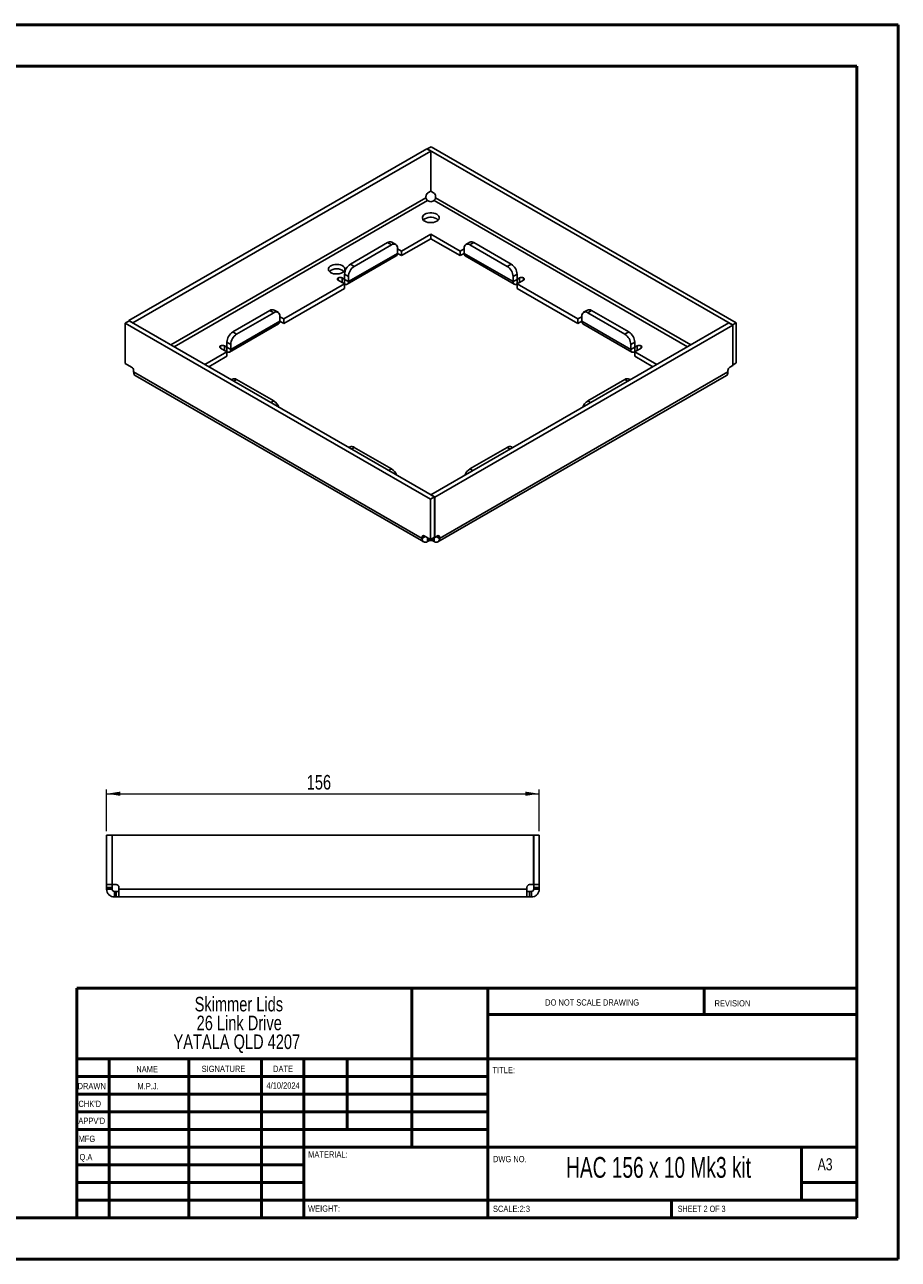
# Paper-space layout 'Sheet2' of a CAD drawing. Header units: millimetres. Extents: x 0 to 420, y 0 to 297.
# Tile 2 of 2: x 210 to 420, y 0 to 297. Entities that reach past the tile are written whole.
import ezdxf

# ---------------------------------------------------------------- set-up
doc = ezdxf.new("R2010")
doc.units = ezdxf.units.MM
doc.styles.add('SLDTEXTSTYLE0', font='TXT', dxfattribs={"width": 0.6875})
doc.styles.add('SLDTEXTSTYLE1', font='TXT', dxfattribs={"width": 0.75})
doc.dimstyles.new('SLDDIMSTYLE0', dxfattribs={"dimtxt": 3.5, "dimasz": 3.302, "dimexe": 0, "dimexo": 0.0625, "dimgap": 0.875, "dimtad": 1, "dimdec": 0, "dimlfac": 1.5, "dimrnd": 1e-09, "dimzin": 12, "dimdsep": 46, "dimtxsty": 'SLDTEXTSTYLE1', "dimsah": 1, "dimcen": 0.09, "dimadec": 0, "dimazin": 3, "dimtfac": 1, "dimtdec": 0, "dimtofl": 0, "dimtmove": 0, "dimatfit": 3, "dimfxl": 0, "dimfrac": 2, "dimtolj": 1, "dimtzin": 12, "dimarcsym": 0})

# ---------------------------------------------------------------- blocks, each defined once
blk = doc.blocks.new('SW_NOTE_0_1')
at = {"color": 0, "linetype": 'Continuous', "lineweight": 0, "char_height": 3.5, "attachment_point": 2, "style": 'SLDTEXTSTYLE1'}
for s, insert in [('Skimmer Lids', (13.89, 4.51)), ('26 Link Drive', (13.98, -0.01)), ('YATALA QLD 4207', (13.4, -4.54))]:
    blk.add_mtext(s, dxfattribs=dict(at, insert=insert))
blk = doc.blocks.new('_D_2')
at = {"color": 7, "linetype": 'Continuous', "lineweight": 0}
for p, q in [((230.06, 103.21), (230.06, 113.21)), ((334.06, 103.21), (334.06, 113.21)), ((230.06, 112.21), (334.06, 112.21))]:
    blk.add_line(p, q, dxfattribs=at)
at = {"color": 7, "linetype": 'Continuous', "lineweight": 18}
for points in [[(230.06, 112.21), (233.36, 111.71), (233.36, 112.72)], [(334.06, 112.21), (330.76, 112.72), (330.76, 111.71)]]:
    blk.add_solid(points, dxfattribs=at)
at = {"color": 7, "linetype": 'Continuous', "lineweight": 18, "insert": (278.18, 116.73), "char_height": 3.5, "attachment_point": 1, "style": 'SLDTEXTSTYLE1'}
blk.add_mtext('156', dxfattribs=at)

psp = doc.layouts.new('Sheet2')

# ---------------------------------------------------------------- linework, layer by layer
at = {"color": 7, "linetype": 'Continuous', "lineweight": 50}
for p, q in [((0.38, 297.21), (420.38, 297.21)), ((420.38, 0.21), (420.38, 297.21)), ((10.38, 287.21), (410.38, 287.21)), ((410.38, 287.21), (410.38, 10.21)), ((222.88, 65.46), (410.08, 65.46)), ((222.88, 65.46), (222.88, 10.21)), ((303.48, 65.46), (303.48, 27.21)), ((321.68, 65.46), (321.68, 10.21)), ((373.68, 59.09), (373.68, 65.46)), ((410.08, 59.09), (321.68, 59.09)), ((410.08, 48.46), (222.88, 48.46)), ((230.68, 48.46), (230.68, 10.21)), ((249.87, 48.46), (249.87, 10.21)), ((267.28, 48.46), (267.28, 10.21)), ((277.48, 10.21), (277.48, 48.46)), ((287.88, 31.46), (287.88, 48.46)), ((321.68, 44.21), (222.88, 44.21)), ((321.68, 39.96), (222.88, 39.96)), ((321.68, 35.71), (222.88, 35.71)), ((321.68, 31.46), (222.88, 31.46)), ((277.48, 27.21), (222.88, 27.21)), ((277.48, 27.21), (410.08, 27.21)), ((397.08, 14.46), (397.08, 27.21)), ((277.48, 22.96), (222.88, 22.96)), ((277.48, 18.71), (222.88, 18.71)), ((410.08, 18.71), (397.08, 18.71)), ((222.88, 14.46), (410.38, 14.46)), ((365.88, 10.21), (365.88, 14.46)), ((10.38, 10.21), (410.38, 10.21)), ((0.38, 0.21), (420.38, 0.21))]:
    psp.add_line(p, q, dxfattribs=at)
at = {"color": 7, "linetype": 'Continuous', "lineweight": 25}
for p, q in [((307.03, 267.37), (235.42, 226.03)), ((307.97, 266.82), (307.03, 267.37)), ((308.09, 267.87), (307.15, 267.33)), ((307.15, 267.3), (307.15, 267.33)), ((380.5, 224.98), (307.15, 267.33)), ((381.44, 225.53), (308.09, 267.87)), ((307.97, 266.82), (236.37, 225.49)), ((307.97, 257.13), (307.97, 266.82)), ((306.84, 255.58), (245.51, 220.18)), ((306.84, 255.94), (306.84, 255.58)), ((307.97, 257.13), (307.31, 256.75)), ((308.68, 256.75), (307.97, 257.16)), ((309.15, 255.58), (309.15, 255.94)), ((370.48, 220.18), (309.15, 255.58)), ((246.27, 219.74), (307.22, 254.93)), ((307.22, 254.93), (307.53, 254.75)), ((308.47, 254.75), (308.77, 254.93)), ((308.77, 254.93), (369.73, 219.74)), ((308, 246.83), (300.93, 242.75)), ((315.07, 242.75), (308, 246.83)), ((308, 245.74), (308, 246.83)), ((297.63, 244.79), (288.67, 239.62)), ((298.57, 244.25), (289.61, 239.08)), ((298.57, 244.25), (297.63, 244.79)), ((299.57, 244.35), (298.63, 244.89)), ((300.93, 241.66), (308, 245.74)), ((308, 245.74), (315.07, 241.66)), ((317.37, 244.89), (316.42, 244.35)), ((318.37, 244.79), (317.42, 244.25)), ((326.38, 239.08), (317.42, 244.25)), ((327.32, 239.62), (318.37, 244.79)), ((287.92, 234.79), (299.71, 241.6)), ((288.2, 235.4), (299.98, 242.21)), ((299.98, 242.21), (299.98, 243.43)), ((300.93, 242.75), (299.98, 243.29)), ((300.93, 241.66), (299.98, 242.21)), ((300.93, 242.75), (300.93, 241.66)), ((316.01, 243.29), (315.07, 242.75)), ((315.07, 241.66), (315.07, 242.75)), ((316.01, 242.21), (315.07, 241.66)), ((316.01, 243.43), (316.01, 242.21)), ((316.01, 242.21), (327.8, 235.4)), ((316.29, 241.6), (328.07, 234.79)), ((288.67, 239.62), (289.61, 239.08)), ((326.38, 239.08), (327.32, 239.62)), ((287.25, 234.86), (272.64, 226.42)), ((285.72, 235.74), (285.72, 236.29)), ((285.72, 235.74), (287.25, 234.86)), ((287.25, 235.95), (286.67, 236.29)), ((286.67, 236.29), (286.67, 235.2)), ((288.2, 236.63), (287.25, 237.17)), ((287.25, 237.17), (287.25, 235.95)), ((288.2, 235.4), (287.25, 235.95)), ((287.25, 234.86), (287.25, 235.95)), ((287.25, 233.77), (287.25, 234.86)), ((288.2, 236.63), (288.2, 235.4)), ((328.74, 237.17), (327.8, 236.63)), ((327.8, 235.4), (327.8, 236.63)), ((327.8, 235.4), (328.74, 235.95)), ((328.74, 235.95), (328.74, 237.17)), ((329.33, 236.29), (328.74, 235.95)), ((328.74, 234.86), (328.74, 235.95)), ((328.74, 234.86), (330.27, 235.74)), ((343.35, 226.42), (328.74, 234.86)), ((328.74, 234.86), (328.74, 233.77)), ((329.33, 235.2), (329.33, 236.29)), ((330.27, 236.29), (330.27, 235.74)), ((272.64, 225.33), (287.25, 233.77)), ((328.74, 233.77), (343.35, 225.33)), ((234.55, 225.42), (235.49, 225.96)), ((236.37, 225.49), (235.42, 226.03)), ((235.42, 226.03), (235.42, 225.92)), ((235.49, 225.96), (308.85, 183.62)), ((259.91, 219.07), (271.7, 225.88)), ((269.34, 228.46), (260.38, 223.29)), ((270.28, 227.92), (261.33, 222.75)), ((270.28, 227.92), (269.34, 228.46)), ((271.28, 228.02), (270.34, 228.56)), ((271.7, 225.88), (271.7, 227.1)), ((272.64, 226.42), (271.7, 226.97)), ((272.64, 225.33), (271.7, 225.88)), ((272.64, 226.42), (272.64, 225.33)), ((344.29, 226.97), (343.35, 226.42)), ((343.35, 225.33), (343.35, 226.42)), ((344.29, 225.88), (343.35, 225.33)), ((344.29, 227.1), (344.29, 225.88)), ((344.29, 225.88), (356.08, 219.07)), ((345.65, 228.56), (344.71, 228.02)), ((346.65, 228.46), (345.71, 227.92)), ((354.67, 222.75), (345.71, 227.92)), ((355.61, 223.29), (346.65, 228.46)), ((234.55, 225.42), (307.9, 183.07)), ((234.55, 215.73), (234.55, 225.42)), ((236.37, 225.46), (236.37, 225.49)), ((259.64, 218.46), (271.42, 225.27)), ((260.38, 223.29), (261.33, 222.75)), ((308.02, 184.12), (379.63, 225.46)), ((308.96, 183.58), (380.57, 224.91)), ((344.57, 225.27), (356.36, 218.46)), ((354.67, 222.75), (355.61, 223.29)), ((379.63, 225.46), (380.57, 224.91)), ((381.44, 225.53), (380.5, 224.98)), ((380.5, 224.95), (380.5, 224.98)), ((380.57, 224.91), (380.57, 215.22)), ((381.44, 215.84), (381.44, 225.53)), ((257.44, 219.96), (257.44, 219.41)), ((258.97, 219.62), (258.38, 219.96)), ((258.38, 219.96), (258.38, 218.87)), ((259.91, 220.3), (258.97, 220.84)), ((258.97, 220.84), (258.97, 219.62)), ((259.91, 220.3), (259.91, 219.07)), ((357.02, 220.84), (356.08, 220.3)), ((356.08, 219.07), (356.08, 220.3)), ((357.02, 219.62), (357.02, 220.84)), ((357.61, 219.96), (357.02, 219.62)), ((357.61, 218.87), (357.61, 219.96)), ((358.55, 219.41), (358.55, 219.96)), ((258.97, 218.53), (253.67, 215.47)), ((254.61, 214.93), (258.97, 217.44)), ((257.44, 219.41), (258.97, 218.53)), ((259.91, 219.07), (258.97, 219.62)), ((258.97, 218.53), (258.97, 219.62)), ((258.97, 217.44), (258.97, 218.53)), ((356.08, 219.07), (357.02, 219.62)), ((357.02, 218.53), (357.02, 219.62)), ((357.02, 218.53), (358.55, 219.41)), ((362.32, 215.47), (357.02, 218.53)), ((357.02, 218.53), (357.02, 217.44)), ((357.02, 217.44), (361.38, 214.93)), ((236.08, 214.84), (234.55, 215.73)), ((236.55, 213.67), (236.55, 214.03)), ((379.44, 213.67), (379.44, 214.03)), ((379.91, 214.84), (380.57, 215.22)), ((381.44, 215.84), (380.57, 215.33)), ((236.55, 213.67), (305.9, 173.64)), ((236.94, 212.82), (306.29, 172.79)), ((260.33, 211.96), (260.04, 211.79)), ((261.33, 211.86), (260.62, 211.46)), ((261.33, 211.86), (270.28, 206.69)), ((309.71, 172.79), (379.05, 212.82)), ((379.44, 213.67), (310.09, 173.64)), ((345.71, 206.69), (354.67, 211.86)), ((355.37, 211.46), (354.67, 211.86)), ((355.96, 211.79), (355.67, 211.96)), ((269.58, 206.29), (270.28, 206.69)), ((345.71, 206.69), (346.41, 206.29)), ((288.61, 195.63), (288.32, 195.47)), ((289.61, 195.54), (288.91, 195.13)), ((289.61, 195.54), (298.57, 190.36)), ((317.42, 190.36), (326.38, 195.54)), ((327.09, 195.13), (326.38, 195.54)), ((327.67, 195.47), (327.38, 195.63)), ((297.86, 189.96), (298.57, 190.36)), ((317.42, 190.36), (318.13, 189.96)), ((307.9, 183.07), (308.85, 183.62)), ((307.9, 173.38), (307.9, 183.07)), ((308.02, 184.12), (308.96, 183.58)), ((308.02, 184.09), (308.02, 184.12)), ((308.85, 173.93), (308.85, 183.62)), ((308.96, 183.58), (308.96, 173.89)), ((305.9, 173.99), (306.37, 174.27)), ((305.9, 173.64), (306.68, 174.09)), ((305.9, 173.64), (305.9, 173.99)), ((306.37, 174.27), (307.9, 173.38)), ((307.22, 172.88), (307.22, 173.78)), ((307.53, 173.06), (307.22, 172.88)), ((307.53, 173.06), (307.53, 173.6)), ((307.9, 173.38), (308.85, 173.93)), ((308.47, 173.06), (308.47, 173.71)), ((308.77, 172.88), (308.47, 173.06)), ((308.77, 172.88), (308.77, 173.89)), ((308.96, 173.89), (308.85, 173.95)), ((308.85, 173.94), (308.89, 173.93)), ((308.96, 173.89), (309.62, 174.27)), ((310.09, 173.64), (309.32, 174.09)), ((310.09, 173.99), (309.62, 174.27)), ((310.09, 173.99), (310.09, 173.64)), ((230.06, 102.21), (231.4, 102.21)), ((230.06, 90.35), (230.06, 102.21)), ((231.4, 90.35), (231.4, 102.21)), ((231.43, 102.21), (231.43, 90.35)), ((231.43, 102.21), (332.7, 102.21)), ((332.7, 102.21), (332.7, 90.35)), ((334.06, 102.21), (332.73, 102.21)), ((332.73, 90.35), (332.73, 102.21)), ((334.06, 90.35), (334.06, 102.21)), ((230.06, 90.35), (231.4, 90.35)), ((230.06, 89.68), (230.06, 90.35)), ((230.06, 89.68), (231.4, 89.68)), ((230.06, 89.25), (230.06, 89.68)), ((230.06, 89.25), (231.4, 89.25)), ((231.4, 89.68), (231.4, 90.35)), ((231.4, 89.25), (231.4, 89.68)), ((231.43, 90.35), (232.36, 90.35)), ((233.03, 89.68), (233.03, 89.25)), ((331.1, 89.25), (233.03, 89.25)), ((331.1, 89.25), (331.1, 89.68)), ((331.76, 90.35), (332.7, 90.35)), ((334.06, 90.35), (332.73, 90.35)), ((332.73, 89.68), (332.73, 90.35)), ((334.06, 89.68), (332.73, 89.68)), ((332.73, 89.25), (332.73, 89.68)), ((334.06, 89.25), (332.73, 89.25)), ((334.06, 89.68), (334.06, 90.35)), ((334.06, 89.25), (334.06, 89.68)), ((231.93, 87.38), (231.93, 88.71)), ((232.36, 88.71), (231.93, 88.71)), ((232.36, 87.38), (231.93, 87.38)), ((232.36, 87.38), (232.36, 88.71)), ((233.03, 88.71), (232.36, 88.71)), ((233.03, 87.38), (232.36, 87.38)), ((331.1, 87.38), (233.03, 87.38)), ((331.76, 88.71), (331.1, 88.71)), ((331.76, 87.38), (331.1, 87.38)), ((331.76, 87.38), (331.76, 88.71)), ((332.2, 88.71), (331.76, 88.71)), ((332.2, 87.38), (331.76, 87.38)), ((332.2, 87.38), (332.2, 88.71))]:
    psp.add_line(p, q, dxfattribs=at)
at = {"color": 7, "linetype": 'Continuous', "lineweight": 25, "flags": 128}
for points in [[(309.43, 249.95), (309.72, 250.15), (309.92, 250.39), (310.02, 250.65), (310.02, 250.91), (309.92, 251.17), (309.72, 251.4), (309.43, 251.61), (309.08, 251.77), (308.67, 251.89), (308.22, 251.94), (307.77, 251.94), (307.32, 251.89), (306.91, 251.77), (306.56, 251.61), (306.27, 251.4), (306.08, 251.17), (305.98, 250.91), (305.98, 250.65), (306.08, 250.39), (306.27, 250.15), (306.56, 249.95), (306.91, 249.78), (307.32, 249.67), (307.77, 249.61), (308.22, 249.61), (308.67, 249.67), (309.08, 249.78), (309.43, 249.95)], [(309.43, 250.52), (309.72, 250.31), (309.8, 250.23)], [(286.78, 237.58), (287.07, 237.79), (287.27, 238.03), (287.36, 238.3), (287.35, 238.56), (287.23, 238.82), (287.01, 239.06), (286.7, 239.26), (286.32, 239.41), (285.89, 239.51), (285.43, 239.55), (284.96, 239.53), (284.52, 239.44), (284.13, 239.3), (283.8, 239.11), (283.56, 238.88), (283.41, 238.63), (283.37, 238.36), (283.44, 238.1), (283.61, 237.85), (283.88, 237.63), (284.22, 237.45), (284.63, 237.32), (285.08, 237.25), (285.54, 237.25), (286, 237.3), (286.42, 237.41), (286.78, 237.58)]]:
    psp.add_lwpolyline(points, dxfattribs=at)
at = {"color": 7, "linetype": 'Continuous', "lineweight": 25}
for centre, radius, start, end in [((307.87, 255.89), 1.02, 122.6055, 177.3945), ((308.13, 255.89), 1.02, 2.6055, 57.3945), ((308, 255.66), 1.02, 242.6097, 297.3903), ((308.02, 248.02), 2.87, 60.551, 129.5282), ((298.21, 243.97), 1.01, 65.6929, 125.6176), ((299.12, 243.57), 0.873, 350.786, 129.2033), ((316.87, 243.57), 0.873, 50.7967, 189.214), ((317.78, 243.97), 1.01, 54.3824, 114.3071), ((299.33, 242.13), 0.657, 305.0133, 6.2988), ((316.66, 242.13), 0.657, 173.7012, 234.9867), ((285.37, 235.79), 2.71, 49.4755, 130.5245), ((290.33, 237.03), 3.07, 122.6055, 177.3945), ((291.27, 236.49), 3.07, 122.6055, 177.3945), ((324.73, 236.49), 3.07, 2.6055, 57.3945), ((325.67, 237.03), 3.07, 2.6055, 57.3945), ((285.83, 236.01), 0.291, 110.7834, 249.2166), ((286.19, 235.38), 1.02, 62.6097, 117.3903), ((287.62, 235.31), 0.582, 230.7967, 9.214), ((328.37, 235.31), 0.582, 170.786, 309.2033), ((329.8, 235.38), 1.02, 62.6097, 117.3903), ((330.17, 236.01), 0.291, 290.7834, 69.2166), ((269.93, 227.65), 1.01, 65.6929, 125.6176), ((270.84, 227.24), 0.873, 350.786, 129.2033), ((271.05, 225.81), 0.657, 305.0133, 6.2988), ((345.16, 227.24), 0.873, 50.7967, 189.214), ((344.95, 225.81), 0.657, 173.7012, 234.9867), ((346.07, 227.65), 1.01, 54.3824, 114.3071), ((262.04, 220.7), 3.07, 122.6055, 177.3945), ((353.95, 220.7), 3.07, 2.6055, 57.3945), ((257.54, 219.69), 0.291, 110.7834, 249.2166), ((257.91, 219.05), 1.02, 62.6097, 117.3903), ((262.98, 220.16), 3.07, 122.6055, 177.3945), ((353.01, 220.16), 3.07, 2.6055, 57.3945), ((358.08, 219.05), 1.02, 62.6097, 117.3903), ((358.45, 219.69), 0.291, 290.7834, 69.2166), ((259.34, 218.98), 0.582, 230.7967, 9.214), ((356.65, 218.98), 0.582, 170.786, 309.2033), ((235.53, 213.98), 1.02, 2.6055, 57.3945), ((380.46, 213.98), 1.02, 122.6055, 177.3945), ((260.74, 211.05), 1.01, 54.3824, 114.3071), ((355.25, 211.05), 1.01, 65.6929, 125.6176), ((268.62, 204.1), 3.07, 20.296, 57.3289), ((347.37, 204.1), 3.07, 122.6711, 159.704), ((289.03, 194.72), 1.01, 54.3824, 114.3071), ((326.97, 194.72), 1.01, 65.6929, 125.6176), ((296.91, 187.78), 3.07, 20.296, 57.3289), ((319.08, 187.78), 3.07, 122.6711, 159.704), ((306.19, 174.04), 0.291, 50.7967, 189.214), ((308, 172.15), 1.02, 62.6097, 117.3903), ((309.81, 174.04), 0.291, 350.786, 129.2033), ((232.36, 89.68), 0.667, 0, 90), ((331.76, 89.68), 0.667, 90, 180)]:
    psp.add_arc(centre, radius, start, end, dxfattribs=at)
for points, knots in [([(307.22, 254.93), (307.12, 254.99), (307.02, 255.09), (306.88, 255.33), (306.84, 255.47), (306.84, 255.58)], [0, 0, 0, 0, 0.5, 0.5, 1, 1, 1, 1]), ([(309.15, 255.58), (309.15, 255.47), (309.11, 255.33), (308.97, 255.09), (308.87, 254.99), (308.77, 254.93)], [0, 0, 0, 0, 0.5, 0.5, 1, 1, 1, 1]), ([(236.94, 212.82), (236.94, 212.82), (236.8, 212.85), (236.62, 213.13), (236.58, 213.49), (236.55, 213.67)], [0, 0, 0, 0, 0.000102, 0.500051, 1, 1, 1, 1]), ([(379.44, 213.67), (379.42, 213.49), (379.37, 213.13), (379.19, 212.85), (379.05, 212.82), (379.05, 212.82)], [0, 0, 0, 0, 0.499949, 0.999898, 1, 1, 1, 1]), ([(305.9, 173.64), (305.9, 173.44), (305.93, 173.26), (306.07, 172.97), (306.16, 172.86), (306.41, 172.72), (306.55, 172.69), (306.87, 172.72), (307.05, 172.78), (307.22, 172.88)], [0, 0, 0, 0, 0.25, 0.25, 0.5, 0.5, 0.75, 0.75, 1, 1, 1, 1]), ([(308.77, 172.88), (308.95, 172.78), (309.12, 172.72), (309.44, 172.69), (309.59, 172.72), (309.83, 172.86), (309.93, 172.97), (310.06, 173.26), (310.09, 173.44), (310.09, 173.64)], [0, 0, 0, 0, 0.25, 0.25, 0.5, 0.5, 0.75, 0.75, 1, 1, 1, 1]), ([(230.06, 89.25), (230.06, 89), (230.11, 88.76), (230.3, 88.31), (230.44, 88.1), (230.78, 87.75), (230.99, 87.62), (231.44, 87.43), (231.69, 87.38), (231.93, 87.38)], [0, 0, 0, 0, 0.25, 0.25, 0.5, 0.5, 0.75, 0.75, 1, 1, 1, 1]), ([(231.4, 89.25), (231.4, 89.11), (231.45, 88.97), (231.65, 88.77), (231.79, 88.71), (231.93, 88.71)], [0, 0, 0, 0, 0.5, 0.5, 1, 1, 1, 1]), ([(233.03, 87.38), (233.03, 87.38), (233.03, 87.43), (233.03, 87.62), (233.03, 87.75), (233.03, 88.1), (233.03, 88.31), (233.03, 88.76), (233.03, 89), (233.03, 89.25)], [0, 0, 0, 0, 0.25, 0.25, 0.5, 0.5, 0.75, 0.75, 1, 1, 1, 1]), ([(331.1, 89.25), (331.1, 89), (331.1, 88.76), (331.1, 88.31), (331.1, 88.1), (331.1, 87.75), (331.1, 87.62), (331.1, 87.43), (331.1, 87.38), (331.1, 87.38)], [0, 0, 0, 0, 0.25, 0.25, 0.5, 0.5, 0.75, 0.75, 1, 1, 1, 1]), ([(332.2, 88.71), (332.34, 88.71), (332.47, 88.77), (332.67, 88.97), (332.73, 89.11), (332.73, 89.25)], [0, 0, 0, 0, 0.5, 0.5, 1, 1, 1, 1]), ([(332.2, 87.38), (332.44, 87.38), (332.68, 87.43), (333.14, 87.62), (333.34, 87.75), (333.69, 88.1), (333.83, 88.31), (334.01, 88.76), (334.06, 89), (334.06, 89.25)], [0, 0, 0, 0, 0.25, 0.25, 0.5, 0.5, 0.75, 0.75, 1, 1, 1, 1])]:
    psp.add_open_spline(points, degree=3, knots=knots, dxfattribs=at)

# ---------------------------------------------------------------- block references
at = {"color": 7, "linetype": 'Continuous', "lineweight": 0}
psp.add_blockref('SW_NOTE_0_1', (247.97, 58.84), dxfattribs=at)

# ---------------------------------------------------------------- texts
for s, insert, char_height, attachment_point, style in [('DO NOT SCALE DRAWING', (335.49, 62.75), 1.5, 1, 'SLDTEXTSTYLE1'), ('REVISION', (376.21, 62.55), 1.5, 1, 'SLDTEXTSTYLE1'), ('NAME', (237.2, 46.72), 1.5, 1, 'SLDTEXTSTYLE1'), ('SIGNATURE', (252.91, 46.78), 1.5, 1, 'SLDTEXTSTYLE1'), ('DATE', (270.09, 46.79), 1.5, 1, 'SLDTEXTSTYLE1'), ('TITLE:', (322.84, 46.49), 1.5, 1, 'SLDTEXTSTYLE1'), ('DRAWN', (223.09, 42.64), 1.5, 1, 'SLDTEXTSTYLE1'), ('M.P.J.', (240.04, 42.6), 1.499, 2, 'SLDTEXTSTYLE1'), ('4/10/2024', (272.49, 42.77), 1.499, 2, 'SLDTEXTSTYLE1'), ("CHK'D", (223.29, 38.37), 1.5, 1, 'SLDTEXTSTYLE1'), ("APPV'D", (223.28, 34.28), 1.5, 1, 'SLDTEXTSTYLE1'), ('MFG', (223.33, 29.95), 1.5, 1, 'SLDTEXTSTYLE1'), ('Q.A', (223.55, 25.56), 1.5, 1, 'SLDTEXTSTYLE1'), ('MATERIAL:', (278.52, 26.2), 1.5, 1, 'SLDTEXTSTYLE1'), ('DWG NO.', (322.95, 25.08), 1.5, 1, 'SLDTEXTSTYLE1'), ('HAC 156 x 10 Mk3 kit', (362.75, 24.83), 5, 2, 'SLDTEXTSTYLE0'), ('A3', (401, 24.52), 2.91, 1, 'SLDTEXTSTYLE1'), ('WEIGHT:', (278.5, 13.16), 1.499, 1, 'SLDTEXTSTYLE1'), ('SCALE:2:3', (322.95, 13.11), 1.5, 1, 'SLDTEXTSTYLE1'), ('SHEET 2 OF 3', (367.36, 13.11), 1.5, 1, 'SLDTEXTSTYLE0')]:
    psp.add_mtext(s, dxfattribs=dict(at, insert=insert, char_height=char_height, attachment_point=attachment_point, style=style))

# ---------------------------------------------------------------- dimensions: what is measured, and where the dimension line sits
at = {"color": 7, "linetype": 'Continuous', "lineweight": 18}
dim = psp.add_linear_dim(base=(334.06, 112.21), p1=(230.06, 102.21), p2=(334.06, 102.21), angle=0, dimstyle='SLDDIMSTYLE0', dxfattribs=at)
dim.commit()
dim.dimension.update_dxf_attribs({"geometry": '_D_2', "text_midpoint": (282.06, 112.21), "dimtype": 160})

doc.saveas('drawing.dxf')
